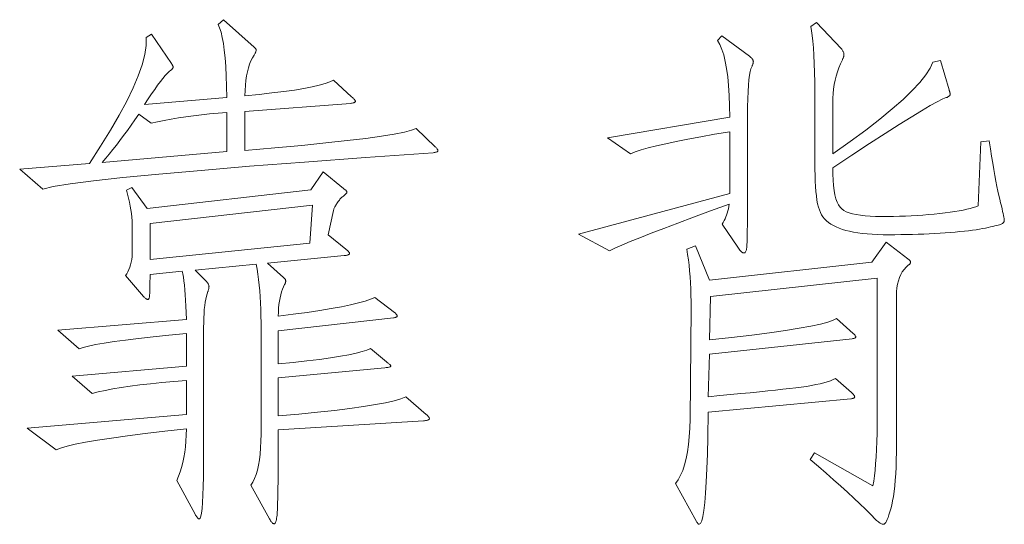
# Model space of a CAD drawing. Extents: x 0 to 1189, y 0 to 841.
# Tile 115 of 129: x 1132 to 1141, y 45 to 50. Entities that reach past the tile are written whole.
import ezdxf

# ---------------------------------------------------------------- set-up
doc = ezdxf.new("R2010")
doc.units = 0

msp = doc.modelspace()

# ---------------------------------------------------------------- linework, layer by layer
at = {"color": 7, "lineweight": 13}
for points in [[(1135.8588, 48.9282), (1135.8638, 48.9231), (1135.8683, 48.9182), (1135.8722, 48.9136), (1135.8756, 48.9092), (1135.8785, 48.9051), (1135.8809, 48.9013), (1135.8828, 48.8977), (1135.884, 48.8944), (1135.8849, 48.8914), (1135.8851, 48.8886), (1135.8846, 48.8861), (1135.8832, 48.8836), (1135.8809, 48.8814), (1135.8776, 48.8793), (1135.8733, 48.8774), (1135.868, 48.8756), (1135.8618, 48.874), (1135.8547, 48.8726), (1135.8467, 48.8713), (1135.8376, 48.8701), (1135.173, 48.8228), (1134.5707, 48.7781), (1134.0306, 48.7358), (1133.5529, 48.6961), (1133.1375, 48.659), (1132.7842, 48.6243), (1132.4934, 48.5922), (1132.2648, 48.5627), (1132.0985, 48.5357), (1131.9945, 48.5112), (1131.7675, 48.7065), (1132.4537, 48.7646), (1132.5638, 48.9328), (1132.662, 49.0912), (1132.748, 49.2398), (1132.822, 49.3786), (1132.884, 49.5076), (1132.934, 49.6267), (1132.9718, 49.7361), (1132.9977, 49.8356), (1133.0116, 49.9253), (1133.0133, 50.0051), (1133.0662, 50.0368), (1133.2615, 49.7465), (1133.2645, 49.7423), (1133.2672, 49.7383), (1133.2695, 49.7345), (1133.2716, 49.7308), (1133.2733, 49.7273), (1133.2748, 49.724), (1133.2759, 49.7208), (1133.2766, 49.7177), (1133.2771, 49.7149), (1133.2773, 49.7121), (1133.2771, 49.7095), (1133.2765, 49.7068), (1133.2754, 49.704), (1133.2739, 49.7012), (1133.272, 49.6983), (1133.2697, 49.6954), (1133.267, 49.6924), (1133.2638, 49.6893), (1133.2603, 49.6862), (1133.2562, 49.6831), (1133.2394, 49.6693), (1133.2205, 49.651), (1133.1996, 49.6283), (1133.1768, 49.6012), (1133.152, 49.5696), (1133.125, 49.5336), (1133.0962, 49.4932), (1133.0653, 49.4483), (1133.0323, 49.399), (1132.9976, 49.3452), (1133.8052, 49.4139), (1133.8033, 49.5237), (1133.8002, 49.625), (1133.7954, 49.7179), (1133.7892, 49.8024), (1133.7815, 49.8784), (1133.7722, 49.946), (1133.7616, 50.0051), (1133.7495, 50.0558), (1133.7358, 50.098), (1133.7207, 50.1318), (1133.7736, 50.1793), (1134.0745, 49.9101), (1134.0785, 49.9069), (1134.082, 49.9038), (1134.0852, 49.9006), (1134.0879, 49.8974), (1134.0902, 49.8943), (1134.0922, 49.8911), (1134.0936, 49.8879), (1134.0947, 49.8848), (1134.0953, 49.8816), (1134.0956, 49.8784), (1134.0953, 49.8751), (1134.0947, 49.8715), (1134.0936, 49.8675), (1134.0922, 49.8632), (1134.0902, 49.8586), (1134.0879, 49.8537), (1134.0852, 49.8485), (1134.082, 49.843), (1134.0785, 49.8371), (1134.0745, 49.8309), (1134.0583, 49.8041), (1134.0438, 49.7743), (1134.0309, 49.7416), (1134.0195, 49.7059), (1134.0098, 49.6673), (1134.0016, 49.6257), (1133.995, 49.5811), (1133.99, 49.5336), (1133.9866, 49.4831), (1133.9847, 49.4297), (1134.1235, 49.4436), (1134.251, 49.4578), (1134.3668, 49.4723), (1134.4712, 49.4871), (1134.5641, 49.5023), (1134.6454, 49.5178), (1134.7152, 49.5336), (1134.7736, 49.5497), (1134.8204, 49.5661), (1134.8557, 49.5828), (1135.0352, 49.4192), (1135.0422, 49.413), (1135.0485, 49.4072), (1135.0541, 49.4018), (1135.0588, 49.3968), (1135.063, 49.3921), (1135.0663, 49.3878), (1135.0688, 49.3839), (1135.0707, 49.3803), (1135.0718, 49.3771), (1135.0721, 49.3743), (1135.0717, 49.3717), (1135.0703, 49.3693), (1135.0679, 49.3671), (1135.0646, 49.365), (1135.0603, 49.3631), (1135.0551, 49.3613), (1135.0488, 49.3597), (1135.0417, 49.3582), (1135.0337, 49.3569), (1135.0247, 49.3558), (1133.9847, 49.2766), (1133.9847, 48.8913), (1134.2781, 48.9172), (1134.5436, 48.9421), (1134.7815, 48.9662), (1134.9915, 48.9892), (1135.1738, 49.0113), (1135.3284, 49.0325), (1135.4551, 49.0527), (1135.5541, 49.072), (1135.6252, 49.0903), (1135.6687, 49.1077)], [(1141.312, 48.9863), (1141.3235, 48.9093), (1141.3347, 48.8366), (1141.3457, 48.7682), (1141.3563, 48.7042), (1141.3667, 48.6445), (1141.377, 48.5891), (1141.3868, 48.538), (1141.3965, 48.4913), (1141.4058, 48.4489), (1141.4149, 48.4109), (1141.4235, 48.3765), (1141.431, 48.3453), (1141.4379, 48.3172), (1141.4436, 48.2922), (1141.4486, 48.2703), (1141.4526, 48.2515), (1141.4558, 48.2359), (1141.458, 48.2233), (1141.4594, 48.2139), (1141.4598, 48.2076), (1141.4596, 48.203), (1141.4589, 48.1985), (1141.4576, 48.1943), (1141.4561, 48.1903), (1141.4539, 48.1865), (1141.4513, 48.1829), (1141.4481, 48.1795), (1141.4446, 48.1764), (1141.4406, 48.1734), (1141.436, 48.1707), (1141.4302, 48.1679), (1141.422, 48.1647), (1141.4116, 48.1613), (1141.3989, 48.1576), (1141.3839, 48.1535), (1141.3667, 48.1491), (1141.3472, 48.1444), (1141.3254, 48.1394), (1141.3014, 48.1341), (1141.275, 48.1284), (1141.2463, 48.1227), (1141.2153, 48.1172), (1141.1818, 48.112), (1141.1458, 48.1069), (1141.1074, 48.102), (1141.0667, 48.0974), (1141.0234, 48.093), (1140.9777, 48.0887), (1140.9297, 48.0847), (1140.8792, 48.0809), (1140.827, 48.0774), (1140.7742, 48.0743), (1140.7206, 48.0715), (1140.6663, 48.0691), (1140.6112, 48.0671), (1140.5554, 48.0654), (1140.4989, 48.0641), (1140.4415, 48.0632), (1140.3835, 48.0626), (1140.3248, 48.0624), (1140.267, 48.063), (1140.2118, 48.0646), (1140.1593, 48.0672), (1140.1094, 48.0709), (1140.0621, 48.0756), (1140.0176, 48.0814), (1139.9756, 48.0883), (1139.9363, 48.0962), (1139.8995, 48.1052), (1139.8655, 48.1152), (1139.8339, 48.1264), (1139.8046, 48.1388), (1139.7773, 48.1524), (1139.7523, 48.1672), (1139.7296, 48.1832), (1139.7091, 48.2004), (1139.6908, 48.2189), (1139.6747, 48.2385), (1139.6608, 48.2594), (1139.649, 48.2815), (1139.639, 48.3062), (1139.6301, 48.3348), (1139.6222, 48.3674), (1139.6154, 48.404), (1139.6095, 48.4445), (1139.6047, 48.489), (1139.6011, 48.5374), (1139.5984, 48.5898), (1139.5968, 48.6462), (1139.5963, 48.7065), (1139.5963, 49.3452), (1139.5958, 49.4584), (1139.5946, 49.5634), (1139.5925, 49.6602), (1139.5896, 49.749), (1139.5857, 49.8296), (1139.5811, 49.9021), (1139.5756, 49.9664), (1139.5692, 50.0227), (1139.5621, 50.0707), (1139.5541, 50.1107), (1139.6122, 50.1529), (1139.855, 49.8943), (1139.86, 49.888), (1139.8645, 49.8819), (1139.8684, 49.876), (1139.8718, 49.8702), (1139.8748, 49.8646), (1139.8772, 49.8591), (1139.879, 49.8538), (1139.8804, 49.8487), (1139.8811, 49.8437), (1139.8813, 49.8388), (1139.8812, 49.834), (1139.8807, 49.829), (1139.8799, 49.8239), (1139.8788, 49.8186), (1139.8774, 49.8131), (1139.8756, 49.8075), (1139.8737, 49.8017), (1139.8712, 49.7958), (1139.8685, 49.7897), (1139.8655, 49.7834), (1139.8475, 49.745), (1139.8313, 49.7057), (1139.817, 49.6656), (1139.8047, 49.6246), (1139.7943, 49.5828), (1139.7858, 49.5401), (1139.7791, 49.4967), (1139.7743, 49.4523), (1139.7715, 49.4071), (1139.7705, 49.3611), (1139.7705, 48.8596), (1139.9409, 48.9798), (1140.0955, 49.0933), (1140.234, 49.2002), (1140.3567, 49.3005), (1140.4634, 49.3941), (1140.5541, 49.481), (1140.6289, 49.5613), (1140.6877, 49.635), (1140.7307, 49.702), (1140.7577, 49.7623), (1140.8315, 49.7781), (1140.916, 49.4878), (1140.9181, 49.4826), (1140.9199, 49.4775), (1140.9214, 49.4727), (1140.9229, 49.4679), (1140.924, 49.4634), (1140.9249, 49.459), (1140.9257, 49.4547), (1140.9261, 49.4506), (1140.9265, 49.4467), (1140.9266, 49.4429), (1140.9261, 49.4392), (1140.9247, 49.4356), (1140.9224, 49.4321), (1140.9191, 49.4286), (1140.9148, 49.4251), (1140.9095, 49.4217), (1140.9033, 49.4183), (1140.8962, 49.415), (1140.8882, 49.4118), (1140.8792, 49.4086), (1140.8472, 49.396), (1140.7976, 49.371), (1140.7306, 49.3335), (1140.646, 49.2836), (1140.5439, 49.2212), (1140.4243, 49.1463), (1140.2871, 49.059), (1140.1324, 48.9592), (1139.9602, 48.847), (1139.7705, 48.7223), (1139.7714, 48.6584), (1139.774, 48.5996), (1139.7786, 48.5461), (1139.7849, 48.4976), (1139.793, 48.4544), (1139.8029, 48.4163), (1139.8145, 48.3835), (1139.828, 48.3557), (1139.8433, 48.3332), (1139.8602, 48.3158), (1139.8804, 48.3018), (1139.9045, 48.2892), (1139.9331, 48.2781), (1139.9658, 48.2685), (1140.0028, 48.2604), (1140.0439, 48.2538), (1140.0894, 48.2486), (1140.139, 48.2449), (1140.1929, 48.2427), (1140.2509, 48.2419), (1140.3108, 48.2422), (1140.3701, 48.2431), (1140.4288, 48.2445), (1140.4869, 48.2466), (1140.5446, 48.2492), (1140.6016, 48.2524), (1140.658, 48.2562), (1140.7137, 48.2605), (1140.769, 48.2654), (1140.8237, 48.271), (1140.8763, 48.277), (1140.9258, 48.2833), (1140.9718, 48.29), (1141.0145, 48.2971), (1141.054, 48.3046), (1141.0901, 48.3125), (1141.1228, 48.3207), (1141.1522, 48.3292), (1141.1783, 48.3382), (1141.2012, 48.3475), (1141.2275, 48.9757)], [(1138.6777, 50.021), (1138.9523, 49.8204), (1138.9592, 49.8141), (1138.9656, 49.8081), (1138.9711, 49.8023), (1138.976, 49.7967), (1138.98, 49.7913), (1138.9833, 49.7862), (1138.9858, 49.7812), (1138.9878, 49.7764), (1138.9889, 49.7719), (1138.9893, 49.7676), (1138.989, 49.7632), (1138.9885, 49.7587), (1138.9878, 49.7539), (1138.9867, 49.749), (1138.9852, 49.7438), (1138.9835, 49.7384), (1138.9814, 49.7328), (1138.9791, 49.727), (1138.9764, 49.721), (1138.9734, 49.7148), (1138.9653, 49.6966), (1138.9581, 49.6696), (1138.9518, 49.6337), (1138.9463, 49.5889), (1138.9417, 49.5353), (1138.9379, 49.4728), (1138.9349, 49.4014), (1138.9329, 49.3212), (1138.9315, 49.2321), (1138.9312, 49.1341), (1138.9312, 48.4373), (1138.9312, 48.3563), (1138.9309, 48.2826), (1138.9307, 48.2159), (1138.9303, 48.1564), (1138.9298, 48.104), (1138.9292, 48.0587), (1138.9286, 48.0206), (1138.9277, 47.9896), (1138.9269, 47.9657), (1138.9259, 47.9489), (1138.9247, 47.9364), (1138.923, 47.9252), (1138.921, 47.9153), (1138.9187, 47.9067), (1138.916, 47.8995), (1138.9128, 47.8935), (1138.9094, 47.8889), (1138.9056, 47.8856), (1138.9014, 47.8836), (1138.8969, 47.883), (1138.892, 47.8835), (1138.8868, 47.8853), (1138.8813, 47.8882), (1138.8757, 47.8922), (1138.8698, 47.8975), (1138.8635, 47.9039), (1138.8571, 47.9114), (1138.8503, 47.9201), (1138.8434, 47.93), (1138.8362, 47.941), (1138.683, 48.168), (1138.6932, 48.1842), (1138.7026, 48.2012), (1138.7114, 48.2189), (1138.7194, 48.2373), (1138.7266, 48.2564), (1138.733, 48.2763), (1138.7388, 48.297), (1138.7439, 48.3184), (1138.7482, 48.3405), (1138.7517, 48.3633), (1138.5688, 48.297), (1138.4005, 48.2352), (1138.2466, 48.1779), (1138.1072, 48.1252), (1137.9822, 48.077), (1137.8717, 48.0333), (1137.7758, 47.9942), (1137.6942, 47.9596), (1137.6271, 47.9296), (1137.5745, 47.9041), (1137.2682, 48.0677), (1138.757, 48.4689), (1138.757, 49.076), (1138.6084, 49.051), (1138.4712, 49.0268), (1138.3453, 49.0033), (1138.2307, 48.9806), (1138.1274, 48.9586), (1138.0354, 48.9373), (1137.9547, 48.9167), (1137.8853, 48.8969), (1137.8271, 48.8779), (1137.7803, 48.8596), (1137.5533, 49.0179), (1138.757, 49.2186), (1138.7557, 49.3306), (1138.7521, 49.4346), (1138.746, 49.5304), (1138.7375, 49.6181), (1138.7266, 49.6976), (1138.7133, 49.769), (1138.6974, 49.8323), (1138.6792, 49.8875), (1138.6586, 49.9345), (1138.6355, 49.9735)], [(1133.8052, 48.8807), (1133.8052, 49.2661), (1133.7198, 49.2593), (1133.637, 49.2517), (1133.5564, 49.2433), (1133.4783, 49.234), (1133.4027, 49.2238), (1133.3295, 49.2128), (1133.2587, 49.201), (1133.1903, 49.1884), (1133.1244, 49.1748), (1133.0609, 49.1605), (1132.9395, 49.2502), (1132.9016, 49.1951), (1132.8643, 49.1417), (1132.8273, 49.09), (1132.7908, 49.0399), (1132.7546, 48.9916), (1132.719, 48.9449), (1132.6837, 48.8999), (1132.6489, 48.8566), (1132.6145, 48.815), (1132.5804, 48.7751)], [(1135.769, 46.294), (1135.775, 46.2888), (1135.7804, 46.2838), (1135.7852, 46.2791), (1135.7893, 46.2745), (1135.7927, 46.2702), (1135.7957, 46.2661), (1135.7979, 46.2622), (1135.7994, 46.2585), (1135.8004, 46.255), (1135.8007, 46.2517), (1135.8, 46.2487), (1135.7983, 46.2458), (1135.7954, 46.2432), (1135.7914, 46.2408), (1135.7861, 46.2385), (1135.7798, 46.2365), (1135.7722, 46.2347), (1135.7635, 46.2332), (1135.7537, 46.2318), (1135.7426, 46.2306), (1134.312, 46.1409), (1134.3119, 45.9966), (1134.3115, 45.8657), (1134.311, 45.7483), (1134.3103, 45.6442), (1134.3093, 45.5536), (1134.3082, 45.4763), (1134.3068, 45.4125), (1134.3052, 45.3621), (1134.3035, 45.3251), (1134.3014, 45.3015), (1134.2992, 45.2855), (1134.2969, 45.2711), (1134.2944, 45.2584), (1134.2917, 45.2474), (1134.2889, 45.2382), (1134.2859, 45.2306), (1134.2827, 45.2246), (1134.2794, 45.2204), (1134.276, 45.2179), (1134.2723, 45.217), (1134.2687, 45.2175), (1134.2646, 45.2189), (1134.2606, 45.2213), (1134.2563, 45.2246), (1134.252, 45.2289), (1134.2473, 45.2341), (1134.2427, 45.2403), (1134.2378, 45.2474), (1134.2327, 45.2555), (1134.2275, 45.2646), (1134.0427, 45.5971), (1134.0618, 45.6278), (1134.0789, 45.6628), (1134.0939, 45.7021), (1134.1069, 45.7458), (1134.118, 45.7938), (1134.127, 45.8461), (1134.134, 45.9027), (1134.139, 45.9637), (1134.1421, 46.029), (1134.1431, 46.0986), (1134.1431, 47.1967), (1134.1426, 47.2632), (1134.1411, 47.3278), (1134.1388, 47.3904), (1134.1355, 47.4509), (1134.1312, 47.5095), (1134.126, 47.566), (1134.1198, 47.6205), (1134.1127, 47.6731), (1134.1046, 47.7236), (1134.0956, 47.7721), (1133.4938, 47.714), (1133.6099, 47.5979), (1133.6139, 47.5936), (1133.6174, 47.5893), (1133.6206, 47.585), (1133.6234, 47.5806), (1133.6257, 47.5761), (1133.6276, 47.5716), (1133.6292, 47.567), (1133.6301, 47.5624), (1133.6307, 47.5577), (1133.631, 47.553), (1133.6309, 47.5482), (1133.6306, 47.5434), (1133.63, 47.5385), (1133.6293, 47.5336), (1133.6283, 47.5286), (1133.6272, 47.5236), (1133.6259, 47.5185), (1133.6243, 47.5133), (1133.6224, 47.5081), (1133.6205, 47.5029), (1133.6124, 47.4813), (1133.6052, 47.4566), (1133.5989, 47.4289), (1133.5934, 47.3981), (1133.5887, 47.3643), (1133.585, 47.3274), (1133.582, 47.2874), (1133.5798, 47.2444), (1133.5786, 47.1983), (1133.5782, 47.1492), (1133.5782, 45.9139), (1133.5778, 45.7905), (1133.5765, 45.6801), (1133.5743, 45.5827), (1133.5714, 45.4983), (1133.5676, 45.4269), (1133.563, 45.3684), (1133.5575, 45.323), (1133.5511, 45.2905), (1133.5439, 45.271), (1133.536, 45.2646), (1133.5327, 45.265), (1133.5292, 45.2665), (1133.5255, 45.2688), (1133.5216, 45.2722), (1133.5175, 45.2764), (1133.5132, 45.2817), (1133.5087, 45.2878), (1133.5039, 45.295), (1133.4989, 45.303), (1133.4938, 45.3121), (1133.3142, 45.6446), (1133.3313, 45.6849), (1133.3468, 45.7274), (1133.3605, 45.7723), (1133.3726, 45.8195), (1133.3829, 45.869), (1133.3915, 45.9208), (1133.3986, 45.975), (1133.4038, 46.0315), (1133.4073, 46.0903), (1133.4093, 46.1514), (1133.1969, 46.1275), (1133.0032, 46.1043), (1132.8282, 46.0819), (1132.6719, 46.0602), (1132.5343, 46.0392), (1132.4153, 46.019), (1132.3151, 45.9996), (1132.2335, 45.9808), (1132.1707, 45.9628), (1132.1265, 45.9455), (1131.8414, 46.1567), (1133.4093, 46.294), (1133.4093, 46.6265), (1133.2841, 46.6167), (1133.166, 46.6063), (1133.0552, 46.5952), (1132.9514, 46.5835), (1132.855, 46.5711), (1132.7656, 46.5581), (1132.6835, 46.5445), (1132.6085, 46.5303), (1132.5408, 46.5154), (1132.4801, 46.4998), (1132.2848, 46.6688), (1133.4093, 46.7691), (1133.4093, 47.0911), (1133.2372, 47.0744), (1133.0798, 47.0579), (1132.9374, 47.0418), (1132.8096, 47.0261), (1132.6967, 47.0106), (1132.5984, 46.9954), (1132.515, 46.9806), (1132.4464, 46.9661), (1132.3926, 46.9519), (1132.3535, 46.938), (1132.1423, 47.1228), (1133.4093, 47.2284), (1133.407, 47.2958), (1133.4042, 47.3589), (1133.401, 47.4174), (1133.3975, 47.4716), (1133.3934, 47.5213), (1133.389, 47.5666), (1133.3842, 47.6075), (1133.3789, 47.6439), (1133.3732, 47.6759), (1133.3671, 47.7035), (1133.0503, 47.6718), (1133.0503, 47.6354), (1133.05, 47.6022), (1133.0498, 47.5723), (1133.0494, 47.5455), (1133.049, 47.522), (1133.0483, 47.5017), (1133.0477, 47.4846), (1133.0469, 47.4708), (1133.046, 47.4601), (1133.045, 47.4527), (1133.0439, 47.4472), (1133.0427, 47.4423), (1133.0414, 47.4379), (1133.0399, 47.4341), (1133.0385, 47.4309), (1133.0367, 47.4283), (1133.035, 47.4263), (1133.0332, 47.4248), (1133.0312, 47.424), (1133.0292, 47.4237), (1133.0269, 47.424), (1133.0242, 47.4249), (1133.021, 47.4265), (1133.0173, 47.4287), (1133.0133, 47.4316), (1133.0089, 47.4351), (1133.004, 47.4392), (1132.9988, 47.444), (1132.993, 47.4493), (1132.9869, 47.4554), (1132.8075, 47.6612), (1132.8206, 47.6789), (1132.8322, 47.6982), (1132.8424, 47.719), (1132.8514, 47.7415), (1132.8589, 47.7655), (1132.8651, 47.7911), (1132.8699, 47.8183), (1132.8733, 47.8471), (1132.8754, 47.8774), (1132.8761, 47.9093), (1132.8761, 48.1311), (1132.8755, 48.1652), (1132.8738, 48.1999), (1132.8708, 48.2353), (1132.8668, 48.2713), (1132.8616, 48.3079), (1132.8552, 48.3452), (1132.8477, 48.3831), (1132.8389, 48.4216), (1132.8291, 48.4608), (1132.818, 48.5006), (1132.8708, 48.527), (1133.0239, 48.3211), (1134.634, 48.5059), (1134.7554, 48.6801), (1134.9561, 48.5164), (1134.962, 48.5123), (1134.9674, 48.5083), (1134.9722, 48.5045), (1134.9763, 48.5008), (1134.9797, 48.4973), (1134.9827, 48.4939), (1134.9849, 48.4908), (1134.9865, 48.4877), (1134.9874, 48.4848), (1134.9877, 48.4821), (1134.9873, 48.4794), (1134.9863, 48.4763), (1134.9846, 48.473), (1134.9822, 48.4695), (1134.9791, 48.4656), (1134.9753, 48.4615), (1134.9709, 48.4572), (1134.9657, 48.4526), (1134.96, 48.4477), (1134.9534, 48.4425), (1134.9465, 48.4371), (1134.9398, 48.4312), (1134.9332, 48.425), (1134.9268, 48.4185), (1134.9204, 48.4115), (1134.9141, 48.4042), (1134.908, 48.3965), (1134.9019, 48.3885), (1134.8959, 48.3801), (1134.89, 48.3713), (1134.8845, 48.3625), (1134.8794, 48.3541), (1134.8748, 48.346), (1134.8706, 48.3383), (1134.8669, 48.331), (1134.8638, 48.3241), (1134.8611, 48.3175), (1134.8588, 48.3113), (1134.8571, 48.3055), (1134.8557, 48.3), (1134.803, 48.0624), (1134.9772, 47.9199), (1134.9841, 47.9147), (1134.9905, 47.9098), (1134.996, 47.905), (1135.0009, 47.9005), (1135.0049, 47.8962), (1135.0082, 47.892), (1135.0107, 47.8881), (1135.0126, 47.8844), (1135.0137, 47.8809), (1135.0142, 47.8777), (1135.0135, 47.8746), (1135.012, 47.8718), (1135.0094, 47.8691), (1135.0056, 47.8667), (1135.0009, 47.8645), (1134.9951, 47.8625), (1134.9883, 47.8607), (1134.9803, 47.8591), (1134.9713, 47.8577), (1134.9613, 47.8566), (1134.2064, 47.7827), (1134.3647, 47.6401), (1134.3688, 47.6369), (1134.3724, 47.6337), (1134.3755, 47.6304), (1134.3783, 47.627), (1134.3806, 47.6236), (1134.3826, 47.6202), (1134.384, 47.6167), (1134.385, 47.6131), (1134.3857, 47.6095), (1134.3859, 47.6058), (1134.3857, 47.6021), (1134.3855, 47.5985), (1134.3849, 47.595), (1134.3842, 47.5914), (1134.3833, 47.588), (1134.3821, 47.5846), (1134.3807, 47.5812), (1134.3792, 47.5779), (1134.3773, 47.5747), (1134.3754, 47.5715), (1134.3643, 47.5494), (1134.3542, 47.5252), (1134.3452, 47.4991), (1134.3373, 47.471), (1134.3304, 47.4408), (1134.3247, 47.4087), (1134.3199, 47.3745), (1134.3162, 47.3384), (1134.3136, 47.3002), (1134.312, 47.26), (1134.4602, 47.279), (1134.5967, 47.2978), (1134.7212, 47.3166), (1134.834, 47.3352), (1134.9349, 47.3537), (1135.024, 47.3722), (1135.1013, 47.3905), (1135.1667, 47.4087), (1135.2205, 47.4268), (1135.2622, 47.4448), (1135.4575, 47.297), (1135.4625, 47.2928), (1135.467, 47.2889), (1135.4709, 47.285), (1135.4745, 47.2814), (1135.4773, 47.2778), (1135.4797, 47.2745), (1135.4816, 47.2713), (1135.4829, 47.2683), (1135.4836, 47.2654), (1135.4839, 47.2627), (1135.4835, 47.2601), (1135.4824, 47.2577), (1135.4806, 47.2555), (1135.478, 47.2534), (1135.4747, 47.2514), (1135.4706, 47.2497), (1135.4658, 47.2481), (1135.4603, 47.2466), (1135.454, 47.2453), (1135.447, 47.2442), (1134.312, 47.1175), (1134.312, 46.7902), (1134.4598, 46.805), (1134.595, 46.82), (1134.7174, 46.835), (1134.8273, 46.8502), (1134.9243, 46.8654), (1135.0088, 46.8808), (1135.0806, 46.8962), (1135.1398, 46.9118), (1135.1862, 46.9275), (1135.22, 46.9433), (1135.3783, 46.8113), (1135.3864, 46.8052), (1135.3936, 46.7995), (1135.3999, 46.7942), (1135.4054, 46.7893), (1135.41, 46.7849), (1135.4138, 46.7809), (1135.4167, 46.7773), (1135.4189, 46.7741), (1135.4202, 46.7714), (1135.4205, 46.7691), (1135.42, 46.767), (1135.4182, 46.7651), (1135.4154, 46.7632), (1135.4113, 46.7615), (1135.4061, 46.7598), (1135.3997, 46.7583), (1135.3921, 46.7569), (1135.3834, 46.7556), (1135.3735, 46.7543), (1135.3625, 46.7532), (1134.312, 46.6529), (1134.312, 46.2781), (1134.5137, 46.2962), (1134.6984, 46.3144), (1134.8663, 46.3329), (1135.0172, 46.3516), (1135.1514, 46.3705), (1135.2686, 46.3896), (1135.3689, 46.4089), (1135.4523, 46.4285), (1135.5188, 46.4482), (1135.5684, 46.4682)], [(1134.6499, 48.3528), (1133.0503, 48.1733), (1133.0503, 47.8196), (1134.6234, 47.978)], [(1140.2985, 47.9885), (1140.5095, 47.8249), (1140.5146, 47.8217), (1140.519, 47.8186), (1140.5231, 47.8154), (1140.5265, 47.8122), (1140.5294, 47.809), (1140.5317, 47.8059), (1140.5336, 47.8027), (1140.5349, 47.7995), (1140.5356, 47.7964), (1140.536, 47.7932), (1140.5358, 47.79), (1140.5352, 47.7869), (1140.5341, 47.7837), (1140.5326, 47.7805), (1140.5306, 47.7774), (1140.5283, 47.7742), (1140.5256, 47.771), (1140.5225, 47.7679), (1140.5189, 47.7647), (1140.5149, 47.7615), (1140.4928, 47.7424), (1140.473, 47.7208), (1140.4556, 47.6968), (1140.4406, 47.6703), (1140.4277, 47.6414), (1140.4172, 47.6101), (1140.4092, 47.5764), (1140.4033, 47.5402), (1140.3999, 47.5016), (1140.3987, 47.4606), (1140.3987, 46.0036), (1140.3982, 45.9235), (1140.3969, 45.8478), (1140.3944, 45.7765), (1140.3911, 45.7097), (1140.3868, 45.6473), (1140.3816, 45.5893), (1140.3755, 45.5358), (1140.3683, 45.4867), (1140.3602, 45.442), (1140.3512, 45.4018), (1140.3419, 45.3657), (1140.3329, 45.3334), (1140.3241, 45.3049), (1140.3157, 45.2802), (1140.3076, 45.2593), (1140.2999, 45.2422), (1140.2925, 45.2289), (1140.2853, 45.2194), (1140.2786, 45.2137), (1140.272, 45.2118), (1140.2655, 45.2122), (1140.2587, 45.2137), (1140.2516, 45.216), (1140.2441, 45.2194), (1140.2363, 45.2236), (1140.2283, 45.2289), (1140.22, 45.235), (1140.2112, 45.2422), (1140.2021, 45.2502), (1140.1929, 45.2593), (1140.1445, 45.3089), (1140.0928, 45.3606), (1140.0374, 45.4145), (1139.9783, 45.4704), (1139.9156, 45.5285), (1139.8495, 45.5887), (1139.7797, 45.651), (1139.7063, 45.7154), (1139.6294, 45.7819), (1139.5488, 45.8505), (1139.5911, 45.9139), (1140.1664, 45.5919), (1140.1744, 45.6378), (1140.1816, 45.6892), (1140.188, 45.7459), (1140.1935, 45.8081), (1140.1981, 45.8756), (1140.2019, 45.9485), (1140.2048, 46.0268), (1140.207, 46.1105), (1140.2083, 46.1995), (1140.2086, 46.294), (1140.2086, 47.6348), (1138.5669, 47.4554), (1138.5563, 47.0278), (1138.775, 47.0517), (1138.9729, 47.0751), (1139.15, 47.0978), (1139.3064, 47.1198), (1139.4419, 47.1413), (1139.5566, 47.162), (1139.6505, 47.1822), (1139.7236, 47.2017), (1139.776, 47.2206), (1139.8075, 47.2389), (1139.9711, 47.0911), (1139.9761, 47.087), (1139.9806, 47.083), (1139.9846, 47.0791), (1139.988, 47.0755), (1139.991, 47.072), (1139.9933, 47.0686), (1139.9951, 47.0654), (1139.9965, 47.0624), (1139.9972, 47.0595), (1139.9976, 47.0568), (1139.9972, 47.0542), (1139.996, 47.0518), (1139.9941, 47.0496), (1139.9916, 47.0475), (1139.9883, 47.0456), (1139.9843, 47.0438), (1139.9794, 47.0422), (1139.9739, 47.0407), (1139.9675, 47.0394), (1139.9606, 47.0383), (1138.5563, 46.8852), (1138.5458, 46.4682), (1138.658, 46.4785), (1138.7643, 46.4885), (1138.8649, 46.4982), (1138.9596, 46.5075), (1139.0486, 46.5163), (1139.1317, 46.5249), (1139.2091, 46.533), (1139.2806, 46.5408), (1139.3463, 46.5482), (1139.4062, 46.5553), (1139.4614, 46.5624), (1139.5131, 46.57), (1139.5612, 46.578), (1139.6056, 46.5865), (1139.6465, 46.5955), (1139.6837, 46.605), (1139.7174, 46.615), (1139.7474, 46.6254), (1139.774, 46.6363), (1139.7969, 46.6477), (1139.9553, 46.5104), (1139.9613, 46.5043), (1139.9667, 46.4985), (1139.9714, 46.4931), (1139.9756, 46.488), (1139.979, 46.4833), (1139.9819, 46.479), (1139.9841, 46.4751), (1139.9857, 46.4715), (1139.9866, 46.4684), (1139.9869, 46.4655), (1139.9866, 46.463), (1139.9855, 46.4606), (1139.9836, 46.4583), (1139.9811, 46.4562), (1139.9777, 46.4543), (1139.9736, 46.4525), (1139.9689, 46.4509), (1139.9633, 46.4495), (1139.957, 46.4482), (1139.95, 46.4471), (1138.5458, 46.3151), (1138.5405, 46.067), (1138.5367, 45.9045), (1138.5321, 45.7591), (1138.5262, 45.6308), (1138.5194, 45.5196), (1138.5115, 45.4256), (1138.5024, 45.3486), (1138.4924, 45.2887), (1138.4813, 45.246), (1138.4692, 45.2203), (1138.4561, 45.2118), (1138.4539, 45.212), (1138.4515, 45.2128), (1138.4492, 45.2141), (1138.4468, 45.216), (1138.4441, 45.2184), (1138.4414, 45.2213), (1138.4387, 45.2247), (1138.4358, 45.2287), (1138.4327, 45.2331), (1138.4297, 45.2382), (1138.2238, 45.613), (1138.2499, 45.6507), (1138.2733, 45.6941), (1138.2942, 45.7431), (1138.3125, 45.7979), (1138.328, 45.8584), (1138.3409, 45.9246), (1138.3512, 45.9965), (1138.3589, 46.0741), (1138.3639, 46.1574), (1138.3663, 46.2465), (1138.3768, 47.3392), (1138.3765, 47.4039), (1138.3751, 47.4672), (1138.373, 47.5289), (1138.3701, 47.5892), (1138.3663, 47.648), (1138.3617, 47.7054), (1138.3562, 47.7612), (1138.3499, 47.8156), (1138.3427, 47.8685), (1138.3346, 47.9199), (1138.4191, 47.9516), (1138.5563, 47.6137), (1140.1559, 47.7932)]]:
    msp.add_lwpolyline(points, close=True, dxfattribs=at)

doc.saveas('drawing.dxf')
